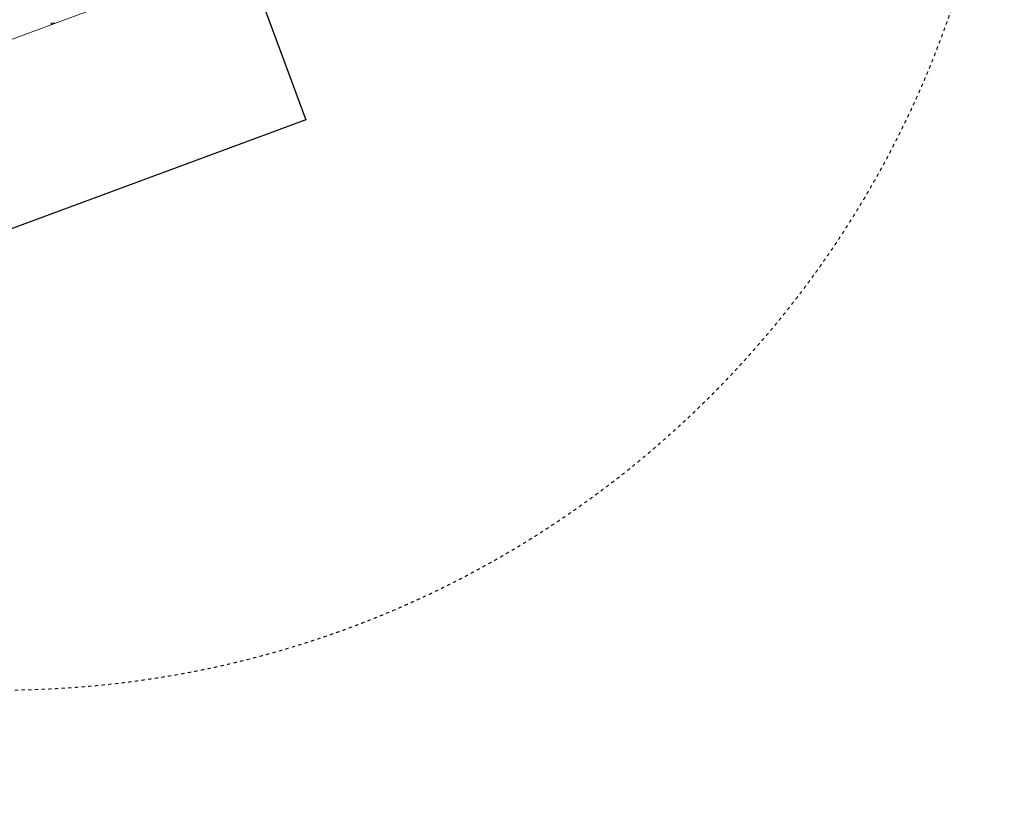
# Model space of a CAD drawing. Header units: millimetres. Extents: x -1155795 to 240441, y -422828 to 463730.
# Tile 61 of 66: x 91579 to 238699, y -178118 to -62453. Entities that reach past the tile are written whole.
import ezdxf
from ezdxf.xclip import XClip

# ---------------------------------------------------------------- set-up
doc = ezdxf.new("R2010")
doc.units = ezdxf.units.MM
doc.header["$MEASUREMENT"] = 0
doc.header["$XCLIPFRAME"] = 0
doc.linetypes.add('Dashed 1_500', pattern=[1000, 500, -500])
doc.layers.add('00 PZT MAPA', color=7, linetype='Continuous')
doc.layers.add('Sycow_7_203-punkt graniczny', color=7, linetype='Continuous')
for name, color, linetype, lineweight in [('0_Nr_pióra__27', 7, 'Continuous', 25), ('Sycow_7_218-kontur użytku gruntowego_Nr_pióra__3', 3, 'Continuous', 18), ('Sycow_7_219-działka ewidencyjna_Nr_pióra__7', 7, 'Continuous', 18), ('Sycow_7_Warstwa 3_Nr_pióra__7', 7, 'Continuous', 18)]:
    doc.layers.add(name, color=color, linetype=linetype, lineweight=lineweight)
doc.layers.add('0_Nr_pióra__99', color=7, linetype='Continuous', lineweight=0, true_color=0xaad2ff)

# ---------------------------------------------------------------- blocks, each defined once
blk = doc.blocks.new('Rysunek_1_7', base_point=(14567, -19307))
at = {"layer": 'Sycow_7_203-punkt graniczny', "linetype": 'Continuous', "lineweight": 0, "true_color": 0x000000}
blk.add_hatch(color=178, dxfattribs=at).paths.add_polyline_path([(96334, -62959, 1), (96249, -62990, 1)])
at = {"layer": 'Sycow_7_218-kontur użytku gruntowego_Nr_pióra__3', "color": 3, "linetype": 'Continuous', "lineweight": 18}
for p, q in [((96263, -63163), (96291, -62974)), ((96291, -62974), (96758, -62979))]:
    blk.add_line(p, q, dxfattribs=at)
at = {"layer": 'Sycow_7_219-działka ewidencyjna_Nr_pióra__7', "color": 7, "linetype": 'Continuous', "lineweight": 18}
for p, q in [((96263, -63163), (96291, -62974)), ((96291, -62974), (96758, -62979))]:
    blk.add_line(p, q, dxfattribs=at)
at = {"layer": 'Sycow_7_Warstwa 3_Nr_pióra__7', "color": 7, "linetype": 'Continuous', "lineweight": 18, "flags": 128}
blk.add_lwpolyline([(27307, -64122), (35308, -85732), (124558, -52686), (67236, 102126), (-104410, 38571), (-55090, -94631)], close=True, dxfattribs=at)
for points in [[(134317, -77445), (67579, 102799)], [(-38217, -141329), (134317, -77445)]]:
    blk.add_lwpolyline(points, dxfattribs=at)

msp = doc.modelspace()

# ---------------------------------------------------------------- block references
at = {"layer": '00 PZT MAPA', "color": 7, "linetype": 'Continuous', "lineweight": 15}
ref = msp.add_blockref('Rysunek_1_7', (14567, -19307), dxfattribs=at)
XClip(ref).set_block_clipping_path([(-38444.7789564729, -141413.2871562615), (134317.2398628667, -77444.9644498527), (67578.7707096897, 102798.5088210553), (-105183.2481096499, 38830.1861146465)])

# ---------------------------------------------------------------- next in the draw order: linework, layer by layer
at = {"layer": '0_Nr_pióra__27', "color": 7, "linetype": 'Continuous', "lineweight": 25}
msp.add_lwpolyline([(-104959, 38920), (67575, 102803), (134314, -77440), (-38220, -141324)], close=True, dxfattribs=at)
at = {"layer": '0_Nr_pióra__99', "color": 141, "linetype": 'Dashed 1_500', "lineweight": 0, "true_color": 0xaad2ff}
for centre in [(88699, -12696), (-56052, -28118)]:
    msp.add_circle(centre, 150000, dxfattribs=at)

doc.saveas('drawing.dxf')
